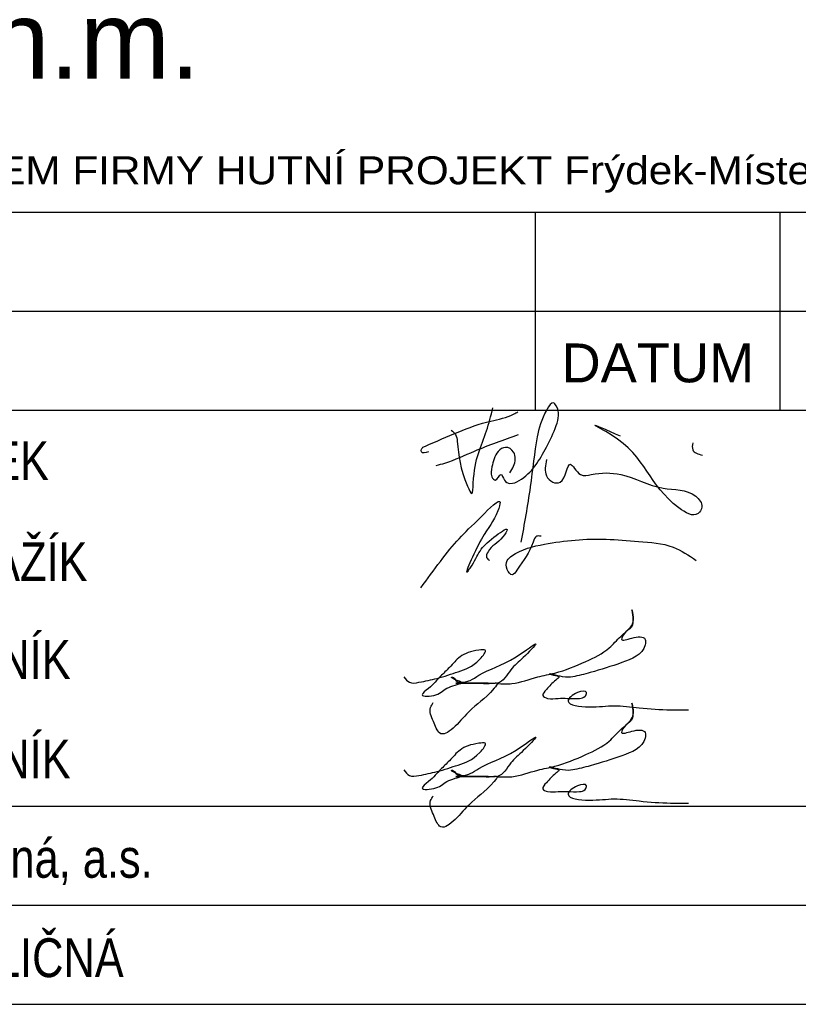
# Paper-space layout 'Layout1' of a CAD drawing. Extents: x -2 to 935, y -36 to 422.
# Tile 24 of 53: x 617 to 667, y 46 to 110. Entities that reach past the tile are written whole.
import ezdxf
from ezdxf.enums import TextEntityAlignment as Align

# ---------------------------------------------------------------- set-up
doc = ezdxf.new("R2010")
doc.units = 0
doc.layers.add('RAZITKO_HP', color=222, linetype='CONTINUOUS')
doc.styles.add('RAZITKO_HP_ARIAL', font='arial.ttf')
doc.styles.add('RAZITKO_HP_ARIAL_N', font='arial.ttf', dxfattribs={"width": 0.8})

# ---------------------------------------------------------------- blocks, each defined once
blk = doc.blocks.new('text_HP')
at = {"layer": 'RAZITKO_HP', "lineweight": 25}
blk.add_line((-177, 94.25), (-5, 94.25), dxfattribs=at)
at = {"layer": 'RAZITKO_HP', "lineweight": 18, "style": 'RAZITKO_HP_ARIAL', "width": 1.085}
blk.add_text('"DOKUMENTACE JE DUŠEVNÍM MAJETKEM FIRMY HUTNÍ PROJEKT Frýdek-Místek a.s. A NESMÍ BÝT POUŽITA BEZ JEJÍHO VĚDOMÍ."', height=1.8, dxfattribs=at).set_placement((-177, 96.05))
blk = doc.blocks.new('A$Cfc22bb71')
at = {"layer": 'RAZITKO_HP', "lineweight": 25}
for p, q in [((-92.5, 90.875), (-92.5, 97.25)), ((-76.75, 90.875), (-76.75, 97.25)), ((-180, 90.875), (-8, 90.875)), ((-92.5, 84.5), (-92.5, 90.875)), ((-76.75, 84.5), (-76.75, 90.875)), ((-180, 84.5), (-63, 84.5)), ((-180, 59), (-63, 59)), ((-180, 52.625), (-63, 52.625)), ((-180, 46.25), (-63, 46.25))]:
    blk.add_line(p, q, dxfattribs=at)
at = {"layer": 'RAZITKO_HP'}
for points in [[(-94.161, 80.479), (-93.921, 80.895), (-93.921, 81.811), (-94.445, 82.113), (-94.906, 81.847), (-95.315, 80.851), (-95.315, 80.215), (-95.098, 79.999), (-94.726, 80.371), (-94.511, 79.998), (-94.152, 79.791), (-93.561, 79.975), (-91.807, 82.123), (-91.17, 83.515), (-91.17, 84.788), (-91.356, 84.974), (-91.765, 84.565), (-92.396, 82.783), (-92.852, 79.567), (-93.453, 75.997)], [(-99.397, 81.819), (-99.851, 81.819), (-99.851, 81.993), (-99.799, 82.083), (-99.6, 82.199), (-95.392, 83.807), (-93.916, 84.249), (-93.642, 84.407)], [(-97.94, 83.221), (-97.662, 82.944), (-97.55, 82.502), (-96.883, 79.612), (-96.61, 79.139), (-96.516, 79.799), (-95.662, 83.184), (-95.252, 84.654)], [(-91.797, 81.323), (-91.797, 80.28), (-91.391, 79.874), (-90.927, 79.874), (-90.265, 81.02), (-89.607, 80.362), (-88.916, 80.362), (-87.021, 80.362), (-84.295, 79.488), (-82.188, 78.967), (-81.79, 78.278), (-82.039, 77.847), (-83.27, 78.213), (-87.64, 82.927), (-88.688, 83.532), (-87.06, 82.849)], [(-98.906, 80.947), (-98.347, 81.103), (-96.432, 81.871), (-93.597, 82.939)], [(-82.381, 82.405), (-82.381, 81.961), (-81.758, 81.601)], [(-99.903, 73.059), (-97.426, 76.232), (-95.989, 77.669), (-94.79, 78.573), (-94.936, 78.028), (-95.989, 76.204), (-96.856, 74.148), (-96.68, 74.397), (-96.081, 75.435), (-95.19, 76.326), (-94.341, 76.816), (-94.616, 76.34), (-95.568, 75.387), (-95.658, 75.018), (-95.469, 74.838)], [(-92.138, 76.385), (-92.446, 76.385), (-92.661, 76.012), (-93.703, 74.208), (-94.001, 73.91), (-94.335, 74.244), (-94.335, 74.819), (-94.034, 75.12), (-91.937, 75.876), (-87.959, 76.197), (-85.87, 76.05), (-83.647, 75.689), (-82.157, 74.829)], [(-94.983, 66.906), (-94.026, 66.906), (-92.367, 67.328), (-91.256, 67.58), (-89.273, 68.325), (-87.755, 69.202), (-87.02, 69.937), (-86.331, 70.626), (-86.194, 71.192), (-86.295, 71.649), (-86.265, 70.675), (-86.686, 70.225), (-86.964, 69.743), (-86.305, 69.832), (-85.447, 69.743), (-85.447, 69.394), (-86.944, 68.254), (-88.977, 67.61), (-90.102, 67.343), (-90.777, 67.343), (-91.592, 67.526), (-91.339, 67.441), (-90.998, 67.329), (-91.197, 67.13), (-91.808, 66.519), (-92.035, 66.125), (-91.732, 65.95), (-91.058, 65.95), (-90.439, 65.95), (-89.68, 65.95), (-89.309, 66.088), (-89.23, 66.318), (-89.806, 66.318), (-90.406, 65.772), (-89.063, 65.398), (-87.444, 65.477), (-85.823, 65.345), (-83.802, 65.208), (-82.649, 65.208)], [(-100.992, 67.34), (-100.635, 66.984), (-100.015, 66.984), (-98.853, 67.239), (-97.495, 67.659), (-96.098, 68.465), (-95.757, 69.056), (-96.164, 69.056), (-97.369, 68.624), (-98.054, 67.938), (-98.621, 67.371), (-99.405, 66.587), (-99.811, 66.181), (-98.923, 66.181), (-98.1, 66.656), (-97.266, 66.977), (-97.73, 67.175), (-97.92, 67.322), (-97.859, 67.322), (-97.642, 67.105), (-97.046, 67.008), (-96.724, 67.105), (-96.157, 67.433), (-93.763, 68.624), (-92.48, 69.447), (-93.296, 68.586), (-94.095, 67.788), (-94.963, 66.92), (-95.562, 66.92), (-96.36, 66.92), (-96.962, 66.92), (-97.635, 66.92), (-96.752, 66.92), (-96.01, 66.92), (-95.296, 66.92), (-94.988, 66.92), (-95.173, 66.599), (-96.829, 65.058), (-98.685, 63.722), (-99.084, 64.464), (-99.273, 65.364), (-99.094, 65.675)], [(-94.983, 60.906), (-94.026, 60.906), (-92.367, 61.328), (-91.256, 61.58), (-89.273, 62.325), (-87.755, 63.202), (-87.02, 63.937), (-86.331, 64.626), (-86.194, 65.192), (-86.295, 65.649), (-86.265, 64.675), (-86.686, 64.225), (-86.964, 63.743), (-86.305, 63.832), (-85.447, 63.743), (-85.447, 63.394), (-86.944, 62.254), (-88.977, 61.61), (-90.102, 61.343), (-90.777, 61.343), (-91.592, 61.526), (-91.339, 61.441), (-90.998, 61.329), (-91.197, 61.13), (-91.808, 60.519), (-92.035, 60.125), (-91.732, 59.95), (-91.058, 59.95), (-90.439, 59.95), (-89.68, 59.95), (-89.309, 60.088), (-89.23, 60.318), (-89.806, 60.318), (-90.406, 59.772), (-89.063, 59.398), (-87.444, 59.477), (-85.823, 59.345), (-83.802, 59.208), (-82.649, 59.208)], [(-100.992, 61.34), (-100.635, 60.984), (-100.015, 60.984), (-98.853, 61.239), (-97.495, 61.659), (-96.098, 62.465), (-95.757, 63.056), (-96.164, 63.056), (-97.369, 62.624), (-98.054, 61.938), (-98.621, 61.371), (-99.405, 60.587), (-99.811, 60.181), (-98.923, 60.181), (-98.1, 60.656), (-97.266, 60.977), (-97.73, 61.175), (-97.92, 61.322), (-97.859, 61.322), (-97.642, 61.105), (-97.046, 61.008), (-96.724, 61.105), (-96.157, 61.433), (-93.763, 62.624), (-92.48, 63.447), (-93.296, 62.586), (-94.095, 61.788), (-94.963, 60.92), (-95.562, 60.92), (-96.36, 60.92), (-96.962, 60.92), (-97.635, 60.92), (-96.752, 60.92), (-96.01, 60.92), (-95.296, 60.92), (-94.988, 60.92), (-95.173, 60.599), (-96.829, 59.058), (-98.685, 57.722), (-99.084, 58.464), (-99.273, 59.364), (-99.094, 59.675)]]:
    blk.add_spline(points, degree=3, dxfattribs=at)
blk.add_blockref('text_HP', (-3, 3), dxfattribs=at)
at = {"layer": 'RAZITKO_HP', "lineweight": 70, "style": 'RAZITKO_HP_ARIAL'}
blk.add_text('m n.m.', height=5, dxfattribs=at).set_placement((-135.455, 105.85))
at = {"layer": 'RAZITKO_HP', "lineweight": 25, "style": 'RAZITKO_HP_ARIAL'}
blk.add_text('DATUM', height=2.5, dxfattribs=at).set_placement((-84.625, 86.3), align=Align.CENTER)
at = {"layer": 'RAZITKO_HP', "style": 'RAZITKO_HP_ARIAL_N', "width": 0.8}
for s, p in [('TOMÁŠ FALTÝNEK', (-149, 80)), ('ING. MARTIN BLAŽÍK', (-149, 73.5)), ('ING. ROMAN LISNÍK', (-149, 67.2)), ('ING. ROMAN LISNÍK', (-149, 60.8)), ('AL INVEST Břidličná, a.s.', (-149, 54.4)), ('AL INVEST BŘIDLIČNÁ', (-149, 48))]:
    blk.add_text(s, height=2.5, dxfattribs=at).set_placement(p)

psp = doc.layouts.get("Layout1")

# ---------------------------------------------------------------- block references
at = {"layer": 'RAZITKO_HP'}
psp.add_blockref('A$Cfc22bb71', (743, 0), dxfattribs=at)

doc.saveas('drawing.dxf')
